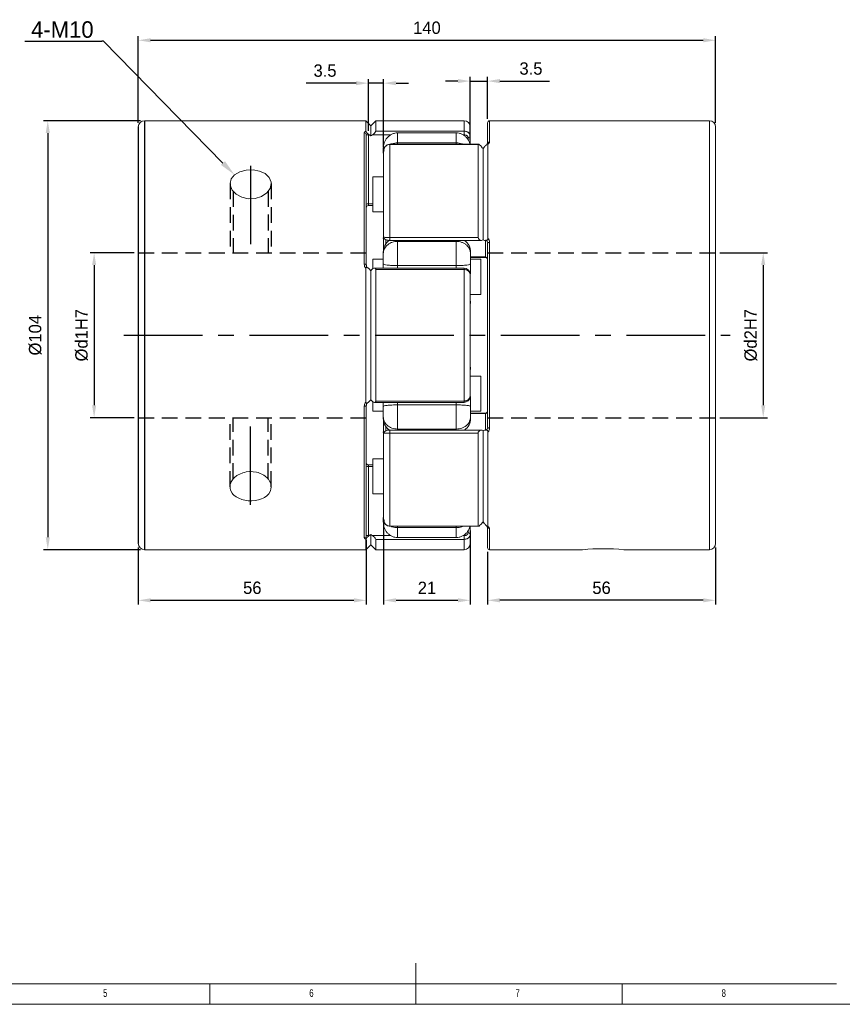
# Model space of a CAD drawing. Header units: millimetres. Extents: x 5 to 589, y 5 to 415.
# Tile 2 of 4: x 201 to 400, y 5 to 244. Entities that reach past the tile are written whole.
import ezdxf

# ---------------------------------------------------------------- set-up
doc = ezdxf.new("R2010")
doc.units = ezdxf.units.MM
doc.header["$LTSCALE"] = 3
doc.header["$PDSIZE"] = -1
doc.linetypes.add('CENTER', pattern=[10.16, 6.35, -1.27, 1.27, -1.27])
doc.linetypes.add('HIDDEN', pattern=[1.905, 1.27, -0.635])
doc.styles.add('SLDTEXTSTYLE0', font='TXT', dxfattribs={"width": 0.75})
doc.dimstyles.new('ISO-25', dxfattribs={"dimtxt": 2.5, "dimasz": 2.5, "dimexe": 1.25, "dimexo": 0.625, "dimtad": 1, "dimtxsty": 'Standard', "dimcen": 2.5, "dimadec": 0, "dimazin": 0, "dimtfac": 1, "dimtmove": 0, "dimatfit": 3, "dimfxl": 0, "dimarcsym": 0})

# ---------------------------------------------------------------- blocks, each defined once
blk = doc.blocks.new('*D4')
at = {"color": 1, "lineweight": -2}
for p, q in [((228.69, 187.24), (217.98, 187.24)), ((218.98, 184.24), (218.98, 150.24)), ((228.69, 147.24), (217.98, 147.24))]:
    blk.add_line(p, q, dxfattribs=at)
at = {"color": 1}
for points in [[(218.48, 184.24), (219.48, 184.24), (218.98, 187.24)], [(218.48, 150.24), (219.48, 150.24), (218.98, 147.24)]]:
    blk.add_solid(points, dxfattribs=at)
at = {"layer": 'Defpoints', "color": 0}
for p in [(229.69, 187.24), (218.98, 147.24), (229.69, 147.24)]:
    blk.add_point(p, dxfattribs=at)
at = {"color": 0, "insert": (215.96, 167.24), "char_height": 3, "attachment_point": 5, "rotation": 90}
blk.add_mtext('%%Cd1H7', dxfattribs=at)
blk = doc.blocks.new('*D5')
at = {"color": 1, "lineweight": -2}
for p, q in [((370.69, 187.24), (382.25, 187.24)), ((381.25, 184.24), (381.25, 150.24)), ((370.69, 147.24), (382.25, 147.24))]:
    blk.add_line(p, q, dxfattribs=at)
at = {"color": 1}
for points in [[(380.75, 184.24), (381.75, 184.24), (381.25, 187.24)], [(380.75, 150.24), (381.75, 150.24), (381.25, 147.24)]]:
    blk.add_solid(points, dxfattribs=at)
at = {"layer": 'Defpoints', "color": 0}
for p in [(369.69, 187.24), (369.69, 147.24), (381.25, 147.24)]:
    blk.add_point(p, dxfattribs=at)
at = {"color": 0, "insert": (378.23, 167.24), "char_height": 3, "attachment_point": 5, "rotation": 90}
blk.add_mtext('%%Cd2H7', dxfattribs=at)
blk = doc.blocks.new('*D6')
at = {"color": 1, "lineweight": -2}
for p, q in [((230.19, 219.24), (206.74, 219.24)), ((207.74, 216.24), (207.74, 118.24)), ((230.19, 115.24), (206.74, 115.24))]:
    blk.add_line(p, q, dxfattribs=at)
at = {"color": 1}
for points in [[(207.24, 216.24), (208.24, 216.24), (207.74, 219.24)], [(207.24, 118.24), (208.24, 118.24), (207.74, 115.24)]]:
    blk.add_solid(points, dxfattribs=at)
at = {"layer": 'Defpoints', "color": 0}
for p in [(231.19, 219.24), (207.74, 115.24), (231.19, 115.24)]:
    blk.add_point(p, dxfattribs=at)
at = {"color": 0, "insert": (204.72, 167.24), "char_height": 3, "attachment_point": 5, "rotation": 90}
blk.add_mtext('%%C104', dxfattribs=at)
blk = doc.blocks.new('*D7')
at = {"color": 1, "lineweight": -2}
for p, q in [((284.99, 117.64), (284.99, 101.96)), ((229.69, 115.74), (229.69, 101.96)), ((232.69, 102.96), (281.99, 102.96))]:
    blk.add_line(p, q, dxfattribs=at)
at = {"color": 1}
for points in [[(232.69, 103.46), (232.69, 102.46), (229.69, 102.96)], [(281.99, 103.46), (281.99, 102.46), (284.99, 102.96)]]:
    blk.add_solid(points, dxfattribs=at)
at = {"layer": 'Defpoints', "color": 0}
for p in [(284.99, 118.64), (229.69, 116.74), (284.99, 102.96)]:
    blk.add_point(p, dxfattribs=at)
at = {"color": 0, "insert": (257.34, 105.98), "char_height": 3, "attachment_point": 5}
blk.add_mtext('56', dxfattribs=at)
blk = doc.blocks.new('*D8')
at = {"color": 1, "lineweight": -2}
for p, q in [((314.39, 114.74), (314.39, 101.96)), ((369.69, 115.74), (369.69, 101.96)), ((366.69, 102.96), (317.39, 102.96))]:
    blk.add_line(p, q, dxfattribs=at)
at = {"color": 1}
for points in [[(317.39, 103.46), (317.39, 102.46), (314.39, 102.96)], [(366.69, 103.46), (366.69, 102.46), (369.69, 102.96)]]:
    blk.add_solid(points, dxfattribs=at)
at = {"layer": 'Defpoints', "color": 0}
for p in [(314.39, 115.74), (369.69, 116.74), (314.39, 102.96)]:
    blk.add_point(p, dxfattribs=at)
at = {"color": 0, "insert": (342.04, 105.98), "char_height": 3, "attachment_point": 5}
blk.add_mtext('56', dxfattribs=at)
blk = doc.blocks.new('*D9')
at = {"color": 1, "lineweight": -2}
for p, q in [((229.69, 218.74), (229.69, 239.76)), ((232.69, 238.76), (366.69, 238.76)), ((369.69, 218.74), (369.69, 239.76))]:
    blk.add_line(p, q, dxfattribs=at)
at = {"color": 1}
for points in [[(232.69, 239.26), (232.69, 238.26), (229.69, 238.76)], [(366.69, 239.26), (366.69, 238.26), (369.69, 238.76)]]:
    blk.add_solid(points, dxfattribs=at)
at = {"layer": 'Defpoints', "color": 0}
for p in [(369.69, 238.76), (229.69, 217.74), (369.69, 217.74)]:
    blk.add_point(p, dxfattribs=at)
at = {"color": 0, "insert": (299.69, 241.78), "char_height": 3, "attachment_point": 5}
blk.add_mtext('140', dxfattribs=at)
blk = doc.blocks.new('*D10')
at = {"color": 1, "lineweight": -2}
for p, q in [((285.49, 216.82), (285.49, 229.36)), ((289.19, 212.79), (289.19, 229.36)), ((282.49, 228.36), (270.44, 228.36)), ((289.19, 228.36), (285.49, 228.36)), ((292.19, 228.36), (295.19, 228.36))]:
    blk.add_line(p, q, dxfattribs=at)
at = {"color": 1}
for points in [[(282.49, 228.86), (282.49, 227.86), (285.49, 228.36)], [(292.19, 228.86), (292.19, 227.86), (289.19, 228.36)]]:
    blk.add_solid(points, dxfattribs=at)
at = {"layer": 'Defpoints', "color": 0}
for p in [(285.49, 228.36), (285.49, 215.82), (289.19, 211.79)]:
    blk.add_point(p, dxfattribs=at)
at = {"color": 0, "insert": (274.97, 231.39), "char_height": 3, "attachment_point": 5}
blk.add_mtext('3.5', dxfattribs=at)
blk = doc.blocks.new('*D11')
at = {"color": 1, "lineweight": -2}
for p, q in [((310.19, 214.57), (310.19, 229.86)), ((314.39, 219.74), (314.39, 229.86)), ((307.19, 228.86), (304.19, 228.86)), ((310.19, 228.86), (314.39, 228.86)), ((317.39, 228.86), (329.44, 228.86))]:
    blk.add_line(p, q, dxfattribs=at)
at = {"color": 1}
for points in [[(307.19, 229.36), (307.19, 228.36), (310.19, 228.86)], [(317.39, 229.36), (317.39, 228.36), (314.39, 228.86)]]:
    blk.add_solid(points, dxfattribs=at)
at = {"layer": 'Defpoints', "color": 0}
for p in [(310.19, 228.86), (314.39, 218.74), (310.19, 213.57)]:
    blk.add_point(p, dxfattribs=at)
at = {"color": 0, "insert": (324.92, 231.89), "char_height": 3, "attachment_point": 5}
blk.add_mtext('3.5', dxfattribs=at)
blk = doc.blocks.new('*D12')
at = {"color": 1, "lineweight": -2}
for p, q in [((289.19, 121.68), (289.19, 101.96)), ((310.19, 119.9), (310.19, 101.96)), ((292.19, 102.96), (307.19, 102.96))]:
    blk.add_line(p, q, dxfattribs=at)
at = {"color": 1}
for points in [[(292.19, 103.46), (292.19, 102.46), (289.19, 102.96)], [(307.19, 103.46), (307.19, 102.46), (310.19, 102.96)]]:
    blk.add_solid(points, dxfattribs=at)
at = {"layer": 'Defpoints', "color": 0}
for p in [(289.19, 122.68), (310.19, 120.9), (310.19, 102.96)]:
    blk.add_point(p, dxfattribs=at)
at = {"color": 0, "insert": (299.69, 105.98), "char_height": 3, "attachment_point": 5}
blk.add_mtext('21', dxfattribs=at)

msp = doc.modelspace()

# ---------------------------------------------------------------- linework, layer by layer
at = {"color": 1, "linetype": 'ByBlock', "lineweight": -2}
msp.add_line((221.2128, 238.5612), (220.8528, 238.5612), dxfattribs=at)
for p, q in [((229.6915, 217.7355), (229.6915, 116.7355)), ((231.1915, 219.2355), (231.1915, 115.2355))]:
    msp.add_line(p, q)
at = {"color": 7, "linetype": 'Continuous', "lineweight": 15}
for p, q in [((284.8915, 219.2355), (231.1915, 219.2355)), ((286.0915, 218.0355), (284.8915, 219.2355)), ((284.8915, 216.6441), (284.8915, 219.2355)), ((287.2915, 219.2355), (286.0915, 218.0355)), ((286.0915, 215.5644), (286.0915, 218.0355)), ((308.6915, 219.2355), (287.2915, 219.2355)), ((287.2915, 216.7264), (287.2915, 219.2355)), ((308.6915, 216.7264), (308.6915, 219.2355)), ((368.1915, 219.2355), (314.8915, 219.2355)), ((314.8915, 219.2355), (314.8915, 214.1087)), ((368.1915, 115.2355), (368.1915, 219.2355)), ((284.4915, 184.4597), (284.4915, 216.3)), ((285.4915, 215.8243), (285.4915, 216.003)), ((285.4915, 215.8243), (285.4915, 199.093)), ((285.4915, 215.8243), (285.7156, 215.8243)), ((285.7156, 215.8243), (286.0915, 215.5644)), ((286.4674, 215.8243), (290.9238, 215.8243)), ((287.2915, 216.7264), (308.6915, 216.7264)), ((292.5915, 216.3091), (292.5915, 213.8814)), ((292.5915, 216.3091), (306.7915, 216.3091)), ((306.7915, 216.3091), (306.7915, 213.8814)), ((308.4591, 215.8243), (308.6915, 215.8243)), ((308.6915, 215.8243), (308.6915, 216.7264)), ((309.6915, 215.1318), (309.6915, 214.5398)), ((312.1479, 213.5697), (290.6915, 213.5697)), ((290.6915, 213.5697), (290.6915, 213.5147)), ((290.6915, 213.5147), (290.6915, 190.9471)), ((312.0915, 213.5147), (290.6915, 213.5147)), ((292.5915, 213.8814), (306.7915, 213.8814)), ((292.5915, 213.8814), (292.5915, 213.5697)), ((306.7915, 213.8814), (306.7915, 213.5697)), ((312.0915, 213.5147), (312.0915, 190.9471)), ((313.6674, 212.953), (313.2915, 212.4763)), ((314.4915, 213.6355), (314.4915, 190.7098)), ((289.0915, 205.6691), (286.5915, 205.6691)), ((286.5915, 205.6691), (286.5915, 197.1691)), ((286.5915, 199.093), (285.4915, 199.093)), ((285.4915, 199.093), (285.4915, 198.6656)), ((285.4915, 198.6656), (286.5915, 198.6656)), ((286.5915, 197.1691), (289.0915, 197.1691)), ((289.6915, 189.3451), (289.6915, 190.5173)), ((290.6915, 190.9471), (312.0915, 190.9471)), ((290.6915, 190.9471), (290.6915, 190.2224)), ((290.6915, 190.2224), (290.6915, 190.2191)), ((290.6915, 190.2191), (312.8169, 190.2191)), ((292.5915, 190.2191), (292.5915, 189.9902)), ((292.5915, 189.9902), (292.5915, 184.1292)), ((292.5915, 189.9902), (306.7915, 189.9902)), ((306.7915, 190.2191), (306.7915, 189.9902)), ((306.7915, 189.9902), (306.7915, 184.1292)), ((313.2915, 190.3421), (313.6674, 190.2329)), ((313.7657, 190.2191), (313.8915, 190.2191)), ((313.8915, 190.2369), (313.8915, 190.2231)), ((313.8915, 190.2231), (313.8915, 190.2191)), ((313.8915, 186.2083), (313.8915, 190.2191)), ((314.8915, 189.7501), (314.8915, 144.721)), ((289.0915, 185.6448), (286.5915, 185.6448)), ((286.5915, 185.6448), (286.5915, 183.4475)), ((306.7915, 184.1292), (292.5915, 184.1292)), ((292.5915, 184.1292), (292.5915, 183.5398)), ((306.7915, 184.1292), (306.7915, 183.5398)), ((313.8915, 186.2083), (310.2915, 186.2083)), ((310.2915, 186.1094), (313.8915, 186.1094)), ((312.7915, 185.6448), (310.2915, 185.6448)), ((312.7915, 183.0212), (312.7915, 185.6448)), ((313.8915, 186.1094), (313.8915, 186.2083)), ((284.8915, 151.0246), (284.8915, 183.4464)), ((286.0915, 182.8868), (285.7156, 183.3011)), ((286.0915, 151.5843), (286.0915, 182.8868)), ((308.6915, 183.5398), (286.9426, 183.5398)), ((287.2915, 151.2778), (287.2915, 183.1932)), ((308.6915, 183.1932), (287.2915, 183.1932)), ((308.6915, 183.1932), (308.6915, 183.5398)), ((308.6915, 151.2778), (308.6915, 183.1932)), ((312.7915, 177.1448), (312.7915, 183.0212)), ((310.2915, 177.1448), (312.7915, 177.1448)), ((312.7915, 157.3262), (310.2915, 157.3262)), ((312.7915, 154.7026), (312.7915, 157.3262)), ((312.7915, 148.8262), (312.7915, 154.7026)), ((285.7156, 151.17), (286.0915, 151.5843)), ((286.5915, 151.0623), (286.5915, 148.8262)), ((286.9467, 150.9313), (308.6915, 150.9313)), ((287.2915, 151.2778), (308.6915, 151.2778)), ((292.5915, 150.9313), (292.5915, 150.3419)), ((306.7915, 150.9313), (306.7915, 150.3419)), ((308.6915, 151.2778), (308.6915, 150.9313)), ((284.4915, 118.171), (284.4915, 150.0114)), ((286.5915, 148.8262), (289.0915, 148.8262)), ((292.5915, 150.3419), (292.5915, 144.4809)), ((292.5915, 150.3419), (306.7915, 150.3419)), ((306.7915, 150.3419), (306.7915, 144.4809)), ((310.2915, 148.8262), (312.7915, 148.8262)), ((313.8915, 148.3617), (310.2915, 148.3617)), ((310.2915, 148.2628), (313.8915, 148.2628)), ((313.8915, 148.2628), (313.8915, 148.3617)), ((313.8915, 144.2519), (313.8915, 148.2628)), ((289.6915, 144.0015), (289.6915, 145.1259)), ((312.8134, 144.2519), (290.6915, 144.2519)), ((290.6915, 144.2487), (290.6915, 144.2519)), ((290.6915, 143.5239), (290.6915, 144.2487)), ((290.6915, 143.5239), (290.6915, 120.9564)), ((312.0915, 143.5239), (290.6915, 143.5239)), ((292.5915, 144.4809), (306.7915, 144.4809)), ((292.5915, 144.4809), (292.5915, 144.2519)), ((306.7915, 144.4809), (306.7915, 144.2519)), ((312.0915, 143.5239), (312.0915, 120.9564)), ((313.6674, 144.2381), (313.2915, 144.129)), ((313.8915, 144.2519), (313.7664, 144.2519)), ((313.8915, 144.2519), (313.8915, 144.2342)), ((314.4915, 143.7612), (314.4915, 120.8355)), ((289.0915, 137.302), (286.5915, 137.302)), ((286.5915, 137.302), (286.5915, 128.802)), ((286.5915, 135.8054), (285.4915, 135.8054)), ((285.4915, 135.8054), (285.4915, 135.378)), ((285.4915, 135.378), (285.4915, 118.6467)), ((285.4915, 135.378), (286.5915, 135.378)), ((289.1915, 135.8054), (289.0915, 135.8054)), ((286.5915, 128.802), (289.0915, 128.802)), ((313.2915, 121.9948), (313.6674, 121.518)), ((290.6915, 120.9564), (312.0915, 120.9564)), ((290.6915, 120.9564), (290.6915, 120.9013)), ((290.6915, 120.9013), (312.1494, 120.9013)), ((292.5915, 120.9013), (292.5915, 120.5897)), ((292.5915, 120.5897), (306.7915, 120.5897)), ((292.5915, 120.5897), (292.5915, 118.162)), ((306.7915, 120.9013), (306.7915, 120.5897)), ((306.7915, 120.5897), (306.7915, 118.162)), ((309.6915, 119.9585), (309.6915, 119.3393)), ((314.8915, 120.3623), (314.8915, 115.2355)), ((284.8915, 115.2355), (284.8915, 117.827)), ((285.7156, 118.6467), (285.4915, 118.6467)), ((285.4915, 118.468), (285.4915, 118.6467)), ((286.0915, 118.9067), (285.7156, 118.6467)), ((290.921, 118.6467), (286.4674, 118.6467)), ((308.6915, 117.7446), (287.2915, 117.7446)), ((287.2915, 115.2355), (287.2915, 117.7446)), ((292.5915, 118.162), (306.7915, 118.162)), ((308.6915, 118.6467), (308.462, 118.6467)), ((308.6915, 117.7446), (308.6915, 118.6467)), ((308.6915, 115.2355), (308.6915, 117.7446)), ((231.1915, 115.2355), (284.8915, 115.2355)), ((284.8915, 115.2355), (286.0915, 116.4355)), ((286.0915, 116.4355), (287.2915, 115.2355)), ((287.2915, 115.2355), (308.6915, 115.2355)), ((314.8915, 115.2355), (337.4415, 115.2355)), ((347.4415, 115.2355), (368.1915, 115.2355))]:
    msp.add_line(p, q, dxfattribs=at)
at = {"color": 1, "linetype": 'CENTER'}
for p, q in [((256.9415, 208.3344), (256.9415, 186.2308)), ((226.1915, 167.2355), (373.1915, 167.2355)), ((256.9415, 126.0968), (256.9415, 148.2421))]:
    msp.add_line(p, q, dxfattribs=at)
at = {"color": 5, "linetype": 'HIDDEN'}
for p, q in [((251.9415, 204.0051), (251.9415, 187.2355)), ((261.9415, 204.0051), (261.9415, 187.2355)), ((252.6915, 202.172), (252.6915, 187.2355)), ((261.1915, 202.1903), (261.1915, 187.2355)), ((229.6915, 187.2355), (284.9915, 187.2355)), ((314.3915, 187.2355), (369.6915, 187.2355)), ((229.6915, 147.2355), (284.9915, 147.2355)), ((251.9415, 130.466), (251.9415, 147.2355)), ((252.6915, 132.3697), (252.6915, 147.2355)), ((261.1915, 132.3711), (261.1915, 147.2355)), ((261.9415, 130.466), (261.9415, 147.2355)), ((314.3915, 147.2355), (369.6915, 147.2355))]:
    msp.add_line(p, q, dxfattribs=at)
at = {"color": 7, "linetype": 'Continuous', "lineweight": 0}
for p, q in [((297, 5), (297, 15)), ((10, 10), (399.0549, 10)), ((247, 5), (247, 10)), ((347, 5), (347, 10)), ((5, 5), (589, 5))]:
    msp.add_line(p, q, dxfattribs=at)
at = {"color": 1, "linetype": 'ByBlock', "lineweight": -2}
for points in [[(202.1861, 238.5612), (220.8528, 238.5612)], [(250.2287, 208.9966), (221.2128, 238.5612)]]:
    msp.add_lwpolyline(points, dxfattribs=at)
at = {"color": 7, "linetype": 'Continuous', "lineweight": 15, "flags": 128}
for points in [[(312.0915, 213.5147), (312.1088, 213.5589), (312.1557, 213.5693), (312.254, 213.5377), (312.3337, 213.4934), (312.4217, 213.4337), (312.5342, 213.3451), (312.6516, 213.2402), (312.8175, 213.0697), (312.9156, 212.953)], [(313.8915, 213.2018), (313.7654, 213.0697), (313.6674, 212.953)], [(314.4915, 213.6355), (314.4661, 213.707), (314.436, 213.7159), (314.3888, 213.7019), (314.3367, 213.6672), (314.2703, 213.6073), (314.1482, 213.4766), (314.0222, 213.337), (313.9576, 213.2685), (313.8915, 213.2018)], [(314.427, 213.8249), (314.4156, 213.7362), (314.3299, 213.6598), (314.3195, 213.656)], [(313.2915, 212.4763), (313.2915, 210.9412), (313.2915, 209.2346), (313.2915, 207.3633), (313.2915, 205.3347), (313.2915, 203.1565), (313.2915, 200.8375), (313.2915, 198.3868), (313.2915, 195.8138), (313.2915, 193.1287), (313.2915, 190.3421)], [(251.9415, 204.0051), (252.2218, 205.1538), (253.0306, 206.1418), (254.2809, 206.8765), (255.8347, 207.2909), (257.5093, 207.3496), (259.1145, 207.0511), (260.4782, 206.4192), (261.449, 205.5033), (261.9114, 204.3904), (261.9415, 204.0051), (261.6611, 202.8193), (260.8524, 201.7362), (259.6021, 200.8896), (258.0482, 200.3952), (256.3736, 200.3242), (254.7684, 200.6828), (253.4047, 201.4209), (252.4339, 202.4432), (251.9716, 203.6157), (251.9415, 204.0051)], [(289.2146, 190.9871), (289.2284, 190.8703), (289.276, 190.751), (289.4947, 190.5196), (289.9435, 190.3224), (290.2829, 190.2533), (290.6915, 190.2224)], [(314.4915, 190.7098), (314.4661, 190.5114), (314.436, 190.4261), (314.3888, 190.3486), (314.3367, 190.3012), (314.2704, 190.2726), (314.1484, 190.2612), (314.0223, 190.2587), (313.9576, 190.2513), (313.8915, 190.2369)], [(314.3915, 189.5336), (314.4011, 189.5758), (314.4295, 189.6164), (314.4757, 189.6538), (314.5379, 189.6867), (314.6137, 189.7136), (314.7001, 189.7336), (314.7939, 189.7459), (314.8915, 189.7501)], [(284.4915, 184.4597), (284.589, 184.4565), (284.6828, 184.4471), (284.7693, 184.4318), (284.845, 184.4112), (284.9072, 184.3861), (284.9534, 184.3574), (284.9819, 184.3264), (284.9915, 184.2941)], [(284.8915, 183.4464), (284.9168, 183.6373), (284.947, 183.7039), (284.9941, 183.7488), (285.0463, 183.7578), (285.1125, 183.7357), (285.2346, 183.6514), (285.3607, 183.5544), (285.4253, 183.5111), (285.4915, 183.4742)], [(286.4674, 183.3011), (286.634, 183.4417), (286.8269, 183.5247), (287.0537, 183.5259), (287.1799, 183.4594), (287.2529, 183.3653), (287.2863, 183.2602), (287.2915, 183.1932)], [(284.8915, 151.0246), (284.9168, 150.8336), (284.947, 150.7671), (284.9941, 150.7222), (285.0463, 150.7133), (285.1126, 150.7354), (285.2347, 150.8197), (285.3607, 150.9167), (285.4253, 150.9599), (285.4915, 150.9969)], [(287.2915, 151.2778), (287.2741, 151.1584), (287.2273, 151.0634), (287.129, 150.9759), (286.9613, 150.9315), (286.7313, 150.9783), (286.507, 151.1288), (286.4674, 151.17)], [(284.4915, 150.0114), (284.589, 150.0145), (284.6828, 150.024), (284.7693, 150.0393), (284.845, 150.0599), (284.9072, 150.085), (284.9534, 150.1136), (284.9819, 150.1447), (284.9915, 150.177)], [(290.6915, 144.2486), (290.3557, 144.2299), (290.058, 144.1823), (289.5988, 144.0153), (289.3163, 143.7663), (289.2149, 143.484)], [(312.0915, 143.5239), (312.1088, 143.6487), (312.1557, 143.7725), (312.254, 143.928), (312.4217, 144.0947), (312.6516, 144.222), (312.8759, 144.2473), (312.9156, 144.2381)], [(313.2915, 144.129), (313.2915, 141.3423), (313.2915, 138.6573), (313.2915, 136.0843), (313.2915, 133.6335), (313.2915, 131.3145), (313.2915, 129.1364), (313.2915, 127.1077), (313.2915, 125.2364), (313.2915, 123.5299), (313.2915, 121.9948)], [(314.4915, 143.7612), (314.4661, 143.9598), (314.436, 144.045), (314.3888, 144.1225), (314.3367, 144.1698), (314.2703, 144.1985), (314.1482, 144.2099), (314.0222, 144.2123), (313.9576, 144.2197), (313.8915, 144.2342)], [(314.427, 144.8573), (314.2666, 144.4704), (314.1012, 144.312), (314.0836, 144.3039)], [(314.8915, 144.721), (314.7939, 144.7251), (314.7001, 144.7375), (314.6137, 144.7575), (314.5379, 144.7844), (314.4757, 144.8172), (314.4295, 144.8546), (314.4011, 144.8952), (314.3915, 144.9375)], [(251.9415, 130.466), (252.0101, 131.0542), (252.0979, 131.354), (252.2218, 131.6517), (252.5588, 132.2072), (252.7787, 132.4767), (253.0306, 132.7348), (253.5995, 133.1899), (253.9279, 133.3956), (254.2809, 133.5814), (255.0192, 133.8749), (255.4198, 133.9884), (255.8347, 134.0758), (256.656, 134.1655), (257.0816, 134.1703), (257.5093, 134.1468), (258.3201, 134.0218), (258.7224, 133.9183), (259.1145, 133.7883), (259.8275, 133.4666), (260.1634, 133.2691), (260.4782, 133.0502), (261.0145, 132.5739), (261.2467, 132.3079), (261.449, 132.0279), (261.7452, 131.46), (261.846, 131.1602), (261.9114, 130.8553), (261.9415, 130.466), (261.8729, 129.887), (261.785, 129.5989), (261.6611, 129.3173), (261.3241, 128.8036), (261.1042, 128.5596), (260.8524, 128.3292), (260.2834, 127.9304), (259.955, 127.7531), (259.6021, 127.5946), (258.8637, 127.3473), (258.4631, 127.2527), (258.0482, 127.1801), (257.2269, 127.106), (256.8013, 127.1021), (256.3736, 127.1215), (255.5628, 127.2249), (255.1606, 127.311), (254.7684, 127.4199), (254.0554, 127.6924), (253.7196, 127.8619), (253.4047, 128.0518), (252.8684, 128.4725), (252.6362, 128.712), (252.4339, 128.9678), (252.1378, 129.4981), (252.037, 129.7846), (251.9716, 130.0807), (251.9415, 130.466)], [(312.9156, 121.518), (312.7489, 121.3274), (312.556, 121.1444), (312.3292, 120.9749), (312.203, 120.9124), (312.13, 120.9028), (312.0966, 120.9282), (312.0915, 120.9564)], [(314.4915, 120.8355), (314.4661, 120.764), (314.436, 120.7551), (314.3888, 120.7691), (314.3367, 120.8039), (314.2704, 120.8636), (314.1484, 120.9943), (314.0223, 121.1339), (313.9576, 121.2025), (313.8915, 121.2692)], [(314.3195, 120.815), (314.3299, 120.8113), (314.4155, 120.735), (314.427, 120.6461)], [(286.0915, 116.4355), (286.0915, 116.5351), (286.0915, 116.8336), (286.0915, 117.3298), (286.0915, 118.0217), (286.0915, 118.9067)]]:
    msp.add_lwpolyline(points, dxfattribs=at)
at = {"color": 7, "linetype": 'Continuous', "lineweight": 15}
for centre, radius, start, end in [((231.1915, 217.7355), 1.5, 90, 180), ((308.6915, 217.7355), 1.5, 0, 90), ((314.8915, 218.7355), 0.5, 90, 180), ((368.1915, 217.7355), 1.5, 0, 90), ((284.5052, 215.8137), 0.4865, 1.712053, 91.615379), ((286.5119, 217.5593), 1.8611, 209.458549, 236.748529), ((287.0048, 217.6711), 2.2523, 227.784635, 235.081164), ((312.9179, 177.17), 46.8379, 124.383261, 124.942298), ((285.1391, 217.8651), 2.435, 303.057197, 332.119774), ((309.7317, 215.5923), 0.4623, 265.002162, 353.925676), ((290.7993, 211.9847), 1.5887, 93.893416, 175.812039), ((446.0925, 317.5661), 169.3516, 218.150319, 218.355721), ((314.8744, 213.6146), 0.4944, 88.024629, 154.767081), ((285.3691, 198.1772), 0.924, 82.389601, 114.123413), ((285.4915, 198.1656), 0.5, 90, 180), ((292.5915, 187.3855), 3.5, 124.217656, 180), ((306.7915, 187.3855), 3.5, 0, 54.442943), ((312.8509, 190.9909), 0.7607, 183.298424, 274.875438), ((317.0832, 176.5864), 14.2687, 105.41094, 106.982742), ((313.7723, 190.6343), 0.4149, 255.343395, 286.685253), ((313.8062, 189.6075), 0.6209, 0.57732, 82.102868), ((285.8225, 184.2957), 0.8687, 176.05818, 230.939384), ((313.936, 185.7516), 0.4588, 6.952288, 95.572439), ((313.8915, 185.6094), 0.5, 0, 90), ((285.1429, 182.7912), 0.7668, 41.680342, 62.961053), ((253.0885, 213.2058), 44.8156, 317.427087, 318.142302), ((308.6362, 181.9999), 1.5409, 6.133259, 87.945786), ((306.7915, 175.5112), 3.5, 350.189547, 0), ((306.7915, 158.9598), 3.5, 0, 8.281631), ((285.8221, 150.1748), 0.8682, 126.642423, 183.907469), ((285.1388, 151.6851), 0.7734, 297.130182, 318.228422), ((253.0885, 121.2653), 44.8156, 41.857698, 42.572913), ((308.6388, 152.4682), 1.5378, 271.963959, 353.943327), ((313.8915, 148.8617), 0.5, 270, 0), ((313.936, 148.7194), 0.4588, 264.427561, 353.047712), ((292.5915, 147.0855), 3.5, 180, 235.834849), ((306.7915, 147.0855), 3.5, 305.557057, 0), ((317.0832, 157.8844), 14.2684, 253.01725, 254.58908), ((313.7727, 143.8582), 0.3943, 72.4722, 105.499152), ((313.8903, 144.6137), 0.3651, 270.180807, 301.964816), ((285.4915, 136.3054), 0.5, 180, 270), ((285.3691, 136.2938), 0.924, 245.876587, 277.610399), ((290.7784, 122.4656), 1.5666, 183.454154, 266.819029), ((446.1085, 16.8924), 169.372, 141.644296, 141.849674), ((315.7579, 123.1761), 2.6683, 218.420723, 225.614935), ((314.8744, 120.8564), 0.4944, 205.230266, 271.975473), ((284.5052, 118.6573), 0.4865, 268.384621, 358.287947), ((286.5115, 116.9121), 1.8605, 123.247088, 150.545815), ((287.1089, 116.6694), 2.4189, 125.170373, 131.963828), ((312.916, 157.2982), 46.8345, 235.057673, 235.616751), ((285.4318, 116.8733), 2.0537, 25.104362, 59.718667), ((309.7317, 118.8787), 0.4623, 6.074324, 94.997838), ((231.1915, 116.7355), 1.5, 180, 270), ((308.6915, 116.7355), 1.5, 270, 360), ((314.8915, 115.7355), 0.5, 180, 270), ((342.4415, 63.3862), 52.0899, 84.491816, 95.508184), ((368.1915, 116.7355), 1.5, 270, 0)]:
    msp.add_arc(centre, radius, start, end, dxfattribs=at)
for points, knots in [([(310.1915, 215.5434), (310.1915, 215.9778), (310.1915, 216.8491), (310.1915, 217.5874), (310.1915, 217.6861), (310.1915, 217.7355)], [0, 0, 0, 0, 0.33145985, 0.66492119, 1, 1, 1, 1]), ([(314.3915, 218.7355), (314.3915, 218.672), (314.3915, 218.5453), (314.3915, 217.5138), (314.3915, 215.9546), (314.3915, 214.4187), (314.3915, 213.658)], [0, 0, 0, 0, 0.25398454, 0.50633869, 0.75549399, 1, 1, 1, 1]), ([(369.6915, 167.2355), (369.6915, 168.4681), (369.6915, 170.9315), (369.6915, 174.6456), (369.6915, 178.3902), (369.6915, 182.1443), (369.6915, 185.6805), (369.6915, 188.9589), (369.6915, 191.981), (369.6915, 195.4048), (369.6915, 199.1338), (369.6915, 202.5779), (369.6915, 205.3449), (369.6915, 207.5366), (369.6915, 209.5229), (369.6915, 211.3017), (369.6915, 212.8673), (369.6915, 214.4234), (369.6915, 215.848), (369.6915, 216.9432), (369.6915, 217.6141), (369.6915, 217.6951), (369.6915, 217.7355)], [0, 0, 0, 0, 0.04661587, 0.09316698, 0.14123031, 0.19057036, 0.23998928, 0.28290292, 0.32572183, 0.36864137, 0.43431721, 0.49999984, 0.54382849, 0.58755607, 0.63139074, 0.67430439, 0.71712329, 0.76004283, 0.82177716, 0.8835181, 0.9417557, 1, 1, 1, 1]), ([(284.4915, 216.3), (284.5095, 216.3641), (284.5369, 216.4612), (284.7023, 216.5753), (284.8298, 216.6216), (284.8915, 216.6441)], [0, 0, 0, 0, 0.499376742, 0.757672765, 1, 1, 1, 1]), ([(284.9915, 215.8283), (285.0064, 215.8287), (285.0288, 215.8293), (285.1936, 215.8262), (285.329, 215.825), (285.423, 215.8244), (285.4691, 215.8243), (285.4915, 215.8243)], [0, 0, 0, 0, 0.49903215, 0.7487824, 0.88502708, 0.94416518, 1, 1, 1, 1]), ([(284.9915, 184.2941), (284.9915, 185.4675), (284.9915, 187.8259), (284.9915, 191.2443), (284.9915, 195.1336), (284.9915, 199.3621), (284.9915, 203.7296), (284.9915, 207.6296), (284.9915, 210.9772), (284.9915, 213.7792), (284.9915, 215.1495), (284.9915, 215.8283)], [0, 0, 0, 0, 0.08151756, 0.16382795, 0.24688336, 0.37305161, 0.50003499, 0.62701837, 0.75318662, 0.87775555, 1, 1, 1, 1]), ([(289.0915, 212.4465), (289.1371, 212.9281), (289.2282, 213.89), (289.8636, 214.9676), (290.5707, 215.6407), (291.2, 216.0208), (291.8824, 216.2636), (292.3563, 216.294), (292.5915, 216.3091)], [0, 0, 0, 0, 0.24992364, 0.49929059, 0.62872235, 0.7548268, 0.87829634, 1, 1, 1, 1]), ([(306.7915, 216.3091), (307.0267, 216.294), (307.5006, 216.2636), (308.1824, 216.0206), (308.8142, 215.6412), (309.5091, 214.9649), (310.0057, 214.2424), (310.087, 213.6686), (310.101, 213.5697)], [0, 0, 0, 0, 0.1517404, 0.30568498, 0.46291722, 0.62430035, 0.93521905, 1, 1, 1, 1]), ([(308.6915, 216.7264), (308.7953, 216.7216), (309.0062, 216.7117), (309.3002, 216.6345), (309.5673, 216.5171), (309.8636, 216.3137), (310.132, 215.988), (310.1716, 215.6918), (310.1915, 215.5434)], [0, 0, 0, 0, 0.12347731, 0.25082564, 0.37095217, 0.50125139, 0.75001746, 1, 1, 1, 1]), ([(308.6915, 215.8243), (308.765, 215.8212), (308.9143, 215.8148), (309.1183, 215.7647), (309.2972, 215.6921), (309.4885, 215.5699), (309.6564, 215.3833), (309.6797, 215.2157), (309.6915, 215.1318)], [0, 0, 0, 0, 0.12334861, 0.25043169, 0.37239526, 0.50078965, 0.74982612, 1, 1, 1, 1]), ([(310.1915, 213.5697), (310.1915, 213.5862), (310.1915, 214.3448), (310.1915, 214.9507), (310.1915, 215.5434)], [0, 0, 0, 0, 0.02178323, 1, 1, 1, 1]), ([(290.6915, 213.5147), (290.5876, 213.5074), (290.3767, 213.4926), (290.0829, 213.378), (289.8151, 213.2043), (289.5223, 212.9049), (289.3015, 212.5537), (289.2657, 212.2674), (289.2559, 212.1891)], [0, 0, 0, 0, 0.14635256, 0.29729329, 0.4396743, 0.5941126, 0.88896476, 1, 1, 1, 1]), ([(290.9212, 213.5697), (291.0087, 213.6063), (291.3, 213.7282), (291.8698, 213.8483), (292.3521, 213.8704), (292.5915, 213.8814)], [0, 0, 0, 0, 0.17784964, 0.5918467, 1, 1, 1, 1]), ([(306.7915, 213.8814), (307.0309, 213.8704), (307.5132, 213.8483), (308.0829, 213.7282), (308.3742, 213.6063), (308.4618, 213.5697)], [0, 0, 0, 0, 0.40814126, 0.82215312, 1, 1, 1, 1]), ([(314.8915, 214.1087), (314.8734, 214.0237), (314.846, 213.8947), (314.6806, 213.7345), (314.5532, 213.6678), (314.4915, 213.6355)], [0, 0, 0, 0, 0.49937674, 0.75767277, 1, 1, 1, 1]), ([(289.1915, 211.801), (289.1915, 210.9838), (289.1915, 209.3444), (289.1915, 206.3552), (289.1915, 203.0049), (289.1915, 199.2918), (289.1915, 195.2986), (289.1915, 192.4218), (289.1915, 190.9877)], [0, 0, 0, 0, 0.16572993, 0.33246061, 0.50000002, 0.66755544, 0.83427806, 1, 1, 1, 1]), ([(289.0915, 186.9873), (289.1371, 187.3646), (289.2282, 188.1184), (289.8636, 188.9541), (290.5707, 189.475), (291.2, 189.7684), (291.8824, 189.9553), (292.3563, 189.9786), (292.5915, 189.9902)], [0, 0, 0, 0, 0.249923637, 0.499290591, 0.628722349, 0.7548268, 0.878296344, 1, 1, 1, 1]), ([(289.1915, 187.9735), (289.1915, 188.2485), (289.1915, 189.0745), (289.1915, 190.0434), (289.1915, 190.7755), (289.1915, 190.95), (289.1915, 190.9877)], [0, 0, 0, 0, 0.17917139, 0.53814225, 0.90023254, 1, 1, 1, 1]), ([(289.2404, 190.9856), (289.2528, 190.9852), (289.2892, 190.9839), (289.52, 190.9724), (289.8139, 190.9616), (290.0818, 190.9537), (290.3762, 190.9483), (290.5875, 190.9475), (290.6915, 190.9471)], [0, 0, 0, 0, 0.14722913, 0.42993591, 0.57814683, 0.71478995, 0.85959266, 1, 1, 1, 1]), ([(306.7915, 189.9902), (307.0267, 189.9786), (307.5005, 189.9553), (308.1829, 189.7684), (308.8123, 189.475), (309.5194, 188.9541), (310.1547, 188.1184), (310.2459, 187.3646), (310.2915, 186.9873)], [0, 0, 0, 0, 0.12170141, 0.24517066, 0.37127674, 0.50071198, 0.75008028, 1, 1, 1, 1]), ([(314.3915, 189.5336), (314.3915, 187.78), (314.3915, 184.2617), (314.3915, 178.6907), (314.3915, 172.9955), (314.3915, 169.1515), (314.3915, 167.2355)], [0, 0, 0, 0, 0.24921511, 0.5, 0.75078489, 1, 1, 1, 1]), ([(314.4915, 190.7098), (314.5531, 190.6459), (314.6804, 190.5137), (314.846, 190.1923), (314.8734, 189.9258), (314.8915, 189.7501)], [0, 0, 0, 0, 0.24206567, 0.50010987, 1, 1, 1, 1]), ([(289.0915, 187.334), (289.0915, 187.3481), (289.0915, 187.3971), (289.0915, 187.1578), (289.0915, 186.9873)], [0, 0, 0, 0, 0.2877202, 1, 1, 1, 1]), ([(310.2915, 186.9873), (310.2915, 187.1578), (310.2915, 187.3971), (310.2915, 187.3481), (310.2915, 187.334)], [0, 0, 0, 0, 0.7122798, 1, 1, 1, 1]), ([(284.8915, 183.4464), (284.8298, 183.5145), (284.7025, 183.655), (284.537, 183.9955), (284.5095, 184.2752), (284.4915, 184.4597)], [0, 0, 0, 0, 0.24206567, 0.50010987, 1, 1, 1, 1]), ([(292.5915, 184.1292), (292.3563, 184.1304), (291.8824, 184.133), (291.2, 184.1544), (290.5707, 184.1893), (289.8636, 184.2528), (289.2282, 184.3571), (289.1371, 184.4612), (289.0915, 184.5133)], [0, 0, 0, 0, 0.12170081, 0.24516942, 0.37127483, 0.50070935, 0.75007633, 1, 1, 1, 1]), ([(310.2915, 184.5133), (310.2459, 184.4612), (310.1547, 184.3571), (309.5194, 184.2528), (308.8123, 184.1893), (308.1829, 184.1544), (307.5005, 184.133), (307.0267, 184.1304), (306.7915, 184.1292)], [0, 0, 0, 0, 0.24991968, 0.49928796, 0.62872044, 0.75482556, 0.87829574, 1, 1, 1, 1]), ([(310.2915, 182.1328), (310.2915, 182.1726), (310.2915, 182.8719), (310.2915, 183.7166), (310.2915, 184.5133)], [0, 0, 0, 0, 0.05681568, 1, 1, 1, 1]), ([(308.6915, 183.1932), (308.7955, 183.1878), (309.0067, 183.1767), (309.3011, 183.0916), (309.569, 182.9627), (309.8628, 182.743), (310.0915, 182.4699), (310.1277, 182.2489), (310.1396, 182.176)], [0, 0, 0, 0, 0.1415623, 0.28755611, 0.42532322, 0.57475329, 0.85978554, 1, 1, 1, 1]), ([(310.1915, 152.5182), (310.1915, 154.1102), (310.1915, 157.3038), (310.1915, 162.2411), (310.1915, 167.2357), (310.1915, 172.2302), (310.1915, 177.1674), (310.1915, 180.3609), (310.1915, 181.9528)], [0, 0, 0, 0, 0.16572993, 0.33246061, 0.50000002, 0.66755544, 0.83427806, 1, 1, 1, 1]), ([(314.3915, 144.9375), (314.3915, 146.6911), (314.3915, 150.2093), (314.3915, 155.7804), (314.3915, 161.4755), (314.3915, 165.3195), (314.3915, 167.2355)], [0, 0, 0, 0, 0.24921511, 0.5, 0.75078489, 1, 1, 1, 1]), ([(369.6915, 116.7355), (369.6915, 116.7614), (369.6915, 116.8131), (369.6915, 117.2384), (369.6915, 117.9313), (369.6915, 118.9327), (369.6915, 120.1773), (369.6915, 121.6036), (369.6915, 123.1693), (369.6915, 125.2477), (369.6915, 127.9676), (369.6915, 131.0763), (369.6915, 134.0388), (369.6915, 136.7368), (369.6915, 139.5599), (369.6915, 142.4898), (369.6915, 145.5118), (369.6915, 149.089), (369.6915, 153.2588), (369.6915, 157.9418), (369.6915, 162.615), (369.6915, 165.6953), (369.6915, 167.2355)], [0, 0, 0, 0, 0.04661107, 0.09316379, 0.14123035, 0.1905704, 0.23998932, 0.28290296, 0.32572187, 0.3686414, 0.43431725, 0.49999987, 0.54382852, 0.5875561, 0.63139077, 0.67430441, 0.71712332, 0.76004285, 0.82177718, 0.88351812, 0.94175403, 1, 1, 1, 1]), ([(284.4915, 150.0114), (284.5095, 150.1956), (284.5369, 150.4752), (284.7023, 150.8158), (284.8298, 150.9565), (284.8915, 151.0246)], [0, 0, 0, 0, 0.49937674, 0.75767277, 1, 1, 1, 1]), ([(310.1376, 152.2873), (310.1258, 152.2163), (310.0895, 151.9974), (309.8613, 151.7267), (309.5677, 151.5075), (309.3001, 151.3791), (309.0062, 151.2943), (308.7953, 151.2833), (308.6915, 151.2778)], [0, 0, 0, 0, 0.13723842, 0.42339951, 0.57328557, 0.71146975, 0.85796134, 1, 1, 1, 1]), ([(310.2915, 149.9577), (310.2915, 150.7536), (310.2915, 151.6139), (310.2915, 152.326), (310.2915, 152.3794)], [0, 0, 0, 0, 0.9250951, 1, 1, 1, 1]), ([(284.9915, 150.177), (284.9915, 149.0036), (284.9915, 146.6453), (284.9915, 143.227), (284.9915, 139.3375), (284.9915, 135.1091), (284.9915, 131.2269), (284.9915, 128.1311), (284.9915, 125.7071), (284.9915, 123.5325), (284.9915, 121.6247), (284.9915, 119.9669), (284.9915, 119.0827), (284.9915, 118.6428)], [0, 0, 0, 0, 0.0815008, 0.16379425, 0.24684744, 0.37299733, 0.49996224, 0.58461573, 0.66903268, 0.75315255, 0.83619588, 0.9184943, 1, 1, 1, 1]), ([(289.0915, 149.9577), (289.1371, 150.0098), (289.2282, 150.1139), (289.8636, 150.2182), (290.5707, 150.2817), (291.2, 150.3167), (291.8824, 150.3381), (292.3563, 150.3406), (292.5915, 150.3419)], [0, 0, 0, 0, 0.24992364, 0.49929059, 0.62872235, 0.7548268, 0.87829634, 1, 1, 1, 1]), ([(306.7915, 150.3419), (307.0267, 150.3406), (307.5005, 150.3381), (308.1829, 150.3167), (308.8123, 150.2817), (309.5194, 150.2182), (310.1547, 150.1139), (310.2459, 150.0098), (310.2915, 149.9577)], [0, 0, 0, 0, 0.12170141, 0.24517066, 0.37127674, 0.50071198, 0.75008028, 1, 1, 1, 1]), ([(289.0915, 147.4838), (289.1371, 147.1064), (289.2282, 146.3526), (289.8618, 145.5191), (290.5605, 145.0034), (291.1828, 144.7092), (291.8671, 144.5174), (292.3512, 144.493), (292.5915, 144.4809)], [0, 0, 0, 0, 0.2499206, 0.49928453, 0.62694796, 0.74955798, 0.87566905, 1, 1, 1, 1]), ([(289.0915, 147.4838), (289.0915, 147.3133), (289.0915, 147.0739), (289.0915, 147.1229), (289.0915, 147.137)], [0, 0, 0, 0, 0.7122798, 1, 1, 1, 1]), ([(289.1915, 146.593), (289.1915, 146.2843), (289.1915, 145.4232), (289.1915, 144.4263), (289.1915, 143.6956), (289.1915, 143.5211), (289.1915, 143.4834)], [0, 0, 0, 0, 0.19644369, 0.54789734, 0.90232578, 1, 1, 1, 1]), ([(306.7915, 144.4809), (307.0318, 144.493), (307.5158, 144.5174), (308.2001, 144.7092), (308.8224, 145.0034), (309.5211, 145.5191), (310.1548, 146.3527), (310.2459, 147.1064), (310.2915, 147.4838)], [0, 0, 0, 0, 0.12432751, 0.25044331, 0.37304556, 0.50071809, 0.75008334, 1, 1, 1, 1]), ([(310.2915, 147.137), (310.2915, 147.1229), (310.2915, 147.0739), (310.2915, 147.3133), (310.2915, 147.4838)], [0, 0, 0, 0, 0.2877202, 1, 1, 1, 1]), ([(289.1915, 143.4834), (289.1915, 142.0492), (289.1915, 139.1722), (289.1915, 135.1791), (289.1915, 131.466), (289.1915, 128.1157), (289.1915, 125.1266), (289.1915, 123.4872), (289.1915, 122.67)], [0, 0, 0, 0, 0.16572993, 0.33246061, 0.50000002, 0.66755544, 0.83427806, 1, 1, 1, 1]), ([(289.2416, 143.4854), (289.254, 143.4859), (289.2906, 143.4872), (289.5214, 143.4987), (289.8153, 143.5095), (290.0828, 143.5173), (290.3767, 143.5227), (290.5876, 143.5235), (290.6915, 143.5239)], [0, 0, 0, 0, 0.14617553, 0.42937235, 0.57770578, 0.71445855, 0.85943268, 1, 1, 1, 1]), ([(314.8915, 144.721), (314.8734, 144.5454), (314.846, 144.279), (314.6806, 143.9575), (314.5532, 143.8253), (314.4915, 143.7612)], [0, 0, 0, 0, 0.49937674, 0.75767277, 1, 1, 1, 1]), ([(289.0915, 122.0245), (289.1371, 121.543), (289.2282, 120.581), (289.8618, 119.5065), (290.5605, 118.8395), (291.1828, 118.4583), (291.8671, 118.2093), (292.3512, 118.1777), (292.5915, 118.162)], [0, 0, 0, 0, 0.24991665, 0.49928189, 0.62694603, 0.74955666, 0.87566841, 1, 1, 1, 1]), ([(290.6915, 120.9564), (290.5875, 120.9636), (290.3762, 120.9785), (290.0819, 121.0935), (289.8138, 121.2678), (289.5209, 121.568), (289.3007, 121.9195), (289.2651, 122.2054), (289.2554, 122.2832)], [0, 0, 0, 0, 0.14650931, 0.29760501, 0.44018652, 0.59483855, 0.8898315, 1, 1, 1, 1]), ([(290.9248, 120.9013), (291.0201, 120.8618), (291.3156, 120.7394), (291.8849, 120.6216), (292.3571, 120.6003), (292.5915, 120.5897)], [0, 0, 0, 0, 0.193599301, 0.59970378, 1, 1, 1, 1]), ([(306.7915, 120.5897), (307.0258, 120.6003), (307.498, 120.6216), (308.0673, 120.7394), (308.3628, 120.8618), (308.4582, 120.9013)], [0, 0, 0, 0, 0.40028755, 0.8063896, 1, 1, 1, 1]), ([(306.7915, 118.162), (307.0318, 118.1777), (307.5159, 118.2093), (308.1996, 118.4584), (308.8243, 118.839), (309.511, 119.5091), (310.0057, 120.2286), (310.087, 120.8024), (310.101, 120.9013)], [0, 0, 0, 0, 0.15501342, 0.3122565, 0.46511887, 0.62430287, 0.93521523, 1, 1, 1, 1]), ([(310.1915, 118.9276), (310.1915, 119.3519), (310.1915, 119.9618), (310.1915, 120.6821), (310.1915, 120.9013)], [0, 0, 0, 0, 0.695535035, 1, 1, 1, 1]), ([(314.3915, 115.7355), (314.3915, 115.764), (314.3915, 115.8208), (314.3915, 116.2793), (314.3915, 117.0013), (314.3915, 118.0073), (314.3915, 119.2519), (314.3915, 120.2943), (314.3915, 120.813)], [0, 0, 0, 0, 0.16929419, 0.33811534, 0.50634238, 0.67241649, 0.83700091, 1, 1, 1, 1]), ([(314.4915, 120.8355), (314.5531, 120.8033), (314.6804, 120.7366), (314.846, 120.5765), (314.8734, 120.4475), (314.8915, 120.3623)], [0, 0, 0, 0, 0.24206567, 0.50010987, 1, 1, 1, 1]), ([(284.8915, 117.827), (284.8298, 117.8494), (284.7025, 117.8957), (284.537, 118.0097), (284.5095, 118.1069), (284.4915, 118.171)], [0, 0, 0, 0, 0.24206567, 0.50010987, 1, 1, 1, 1]), ([(285.4915, 118.6467), (285.4691, 118.6467), (285.423, 118.6466), (285.3291, 118.646), (285.1937, 118.6448), (285.0288, 118.6418), (285.0064, 118.6424), (284.9915, 118.6428)], [0, 0, 0, 0, 0.055815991, 0.114940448, 0.25116709, 0.500956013, 1, 1, 1, 1]), ([(309.6915, 119.3393), (309.6794, 119.2557), (309.6554, 119.0886), (309.4895, 118.9018), (309.2981, 118.7794), (309.119, 118.7066), (308.9147, 118.6562), (308.7651, 118.6499), (308.6915, 118.6467)], [0, 0, 0, 0, 0.24908875, 0.49826764, 0.62686336, 0.74906445, 0.8763966, 1, 1, 1, 1]), ([(308.6915, 117.7446), (308.7955, 117.7495), (309.0067, 117.7593), (309.3012, 117.8369), (309.5686, 117.9546), (309.865, 118.1586), (310.1324, 118.4843), (310.1718, 118.7799), (310.1915, 118.9276)], [0, 0, 0, 0, 0.12368422, 0.2512403, 0.37160863, 0.50216699, 0.75120217, 1, 1, 1, 1]), ([(310.1915, 116.7355), (310.1915, 116.785), (310.1915, 116.8837), (310.1915, 117.622), (310.1915, 118.4933), (310.1915, 118.9276)], [0, 0, 0, 0, 0.33511085, 0.66855611, 1, 1, 1, 1])]:
    msp.add_open_spline(points, degree=3, knots=knots, dxfattribs=at)
for points in [[(289.0915, 212.4465), (289.0915, 211.4218)], [(289.0915, 211.4218), (289.3007, 212.2015)], [(289.2559, 212.1891), (289.1915, 211.801)], [(289.0915, 190.8488), (289.0915, 190.6934)], [(289.0915, 190.6934), (289.2576, 190.8487)], [(289.1915, 190.9877), (289.2404, 190.9856)], [(289.0915, 185.7574), (289.0915, 186.9873)], [(310.2915, 185.7574), (310.2915, 186.9873)], [(284.9915, 184.2941), (285.0209, 184.1142)], [(285.0209, 184.1142), (285.0438, 183.9744)], [(289.0915, 184.5133), (289.0915, 185.7574)], [(289.0915, 184.5133), (289.0915, 183.5398)], [(310.2915, 184.5133), (310.2915, 185.7574)], [(310.1396, 182.176), (310.1915, 181.9528)], [(285.044, 150.4977), (284.9915, 150.177)], [(289.0915, 150.9313), (289.0915, 149.9577)], [(310.1915, 152.5182), (310.1376, 152.2873)], [(289.0915, 149.9577), (289.0915, 147.4838)], [(310.2915, 147.4838), (310.2915, 149.9577)], [(289.0915, 143.7776), (289.259, 143.622)], [(289.0915, 143.7776), (289.0915, 143.6222)], [(289.1915, 143.4834), (289.2416, 143.4854)], [(289.0915, 123.0492), (289.3006, 122.27)], [(289.0915, 123.0492), (289.0915, 122.0245)], [(289.2554, 122.2832), (289.1915, 122.67)]]:
    msp.add_open_spline(points, degree=1, dxfattribs=at)
at = {"color": 1}
msp.add_solid([(250.7045, 209.4636), (253.0306, 206.1418), (249.753, 208.5297)], dxfattribs=at)

# ---------------------------------------------------------------- texts
at = {"color": 0, "insert": (218.8528, 243.3612), "char_height": 4, "attachment_point": 3}
msp.add_mtext('4-M10', dxfattribs=at)
at = {"color": 7, "linetype": 'Continuous', "lineweight": 0, "char_height": 1.8521, "attachment_point": 1, "style": 'SLDTEXTSTYLE0'}
for s, insert in [('5', (221.1667, 8.6463)), ('6', (271.1667, 8.6463)), ('7', (321.1667, 8.6463)), ('8', (371.1667, 8.6463))]:
    msp.add_mtext(s, dxfattribs=dict(at, insert=insert))

# ---------------------------------------------------------------- dimensions: what is measured, and where the dimension line sits
for base, p1, p2, text, picture, middle in [((369.6915, 238.7573), (229.6915, 217.7355), (369.6915, 217.7355), '140', '*D9', (299.6915, 241.7813)), ((285.4915, 228.3624), (289.1915, 211.7944), (285.4915, 215.8243), '3.5', '*D10', (274.9675, 231.3864)), ((310.1915, 102.9567), (289.1915, 122.6766), (310.1915, 120.9013), '21', '*D12', (299.6915, 105.9807)), ((284.9915, 102.9567), (229.6915, 116.7355), (284.9915, 118.6428), '56', '*D7', (257.3415, 105.9807)), ((314.3915, 102.9567), (369.6915, 116.7355), (314.3915, 115.7355), '56', '*D8', (342.0415, 105.9807))]:
    dim = msp.add_linear_dim(base=base, p1=p1, p2=p2, text=text, dimstyle='ISO-25', override={"dimtxt": 3, "dimasz": 3, "dimexe": 1, "dimexo": 1, "dimgap": 1.524, "dimdec": 3, "dimzin": 0, "dimdsep": 46, "dimcen": 3, "dimclrd": 1, "dimclre": 1, "dimtdec": 3, "dimtzin": 0})
    dim.commit()
    dim.dimension.update_dxf_attribs({"geometry": picture, "text_midpoint": middle})
dim = msp.add_linear_dim(base=(310.1915, 228.8624), p1=(314.3915, 218.7355), p2=(310.1915, 213.5697), text='3.5', dimstyle='ISO-25', override={"dimtxt": 3, "dimasz": 3, "dimexe": 1, "dimexo": 1, "dimgap": 1.524, "dimdec": 3, "dimzin": 0, "dimdsep": 46, "dimcen": 3, "dimclrd": 1, "dimclre": 1, "dimtdec": 3, "dimtzin": 0})
dim.commit()
dim.dimension.update_dxf_attribs({"geometry": '*D11', "text_midpoint": (324.9155, 228.8624), "dimtype": 160})
for base, p1, p2, text, picture, middle in [((207.7407, 115.2355), (231.1915, 219.2355), (231.1915, 115.2355), '%%C104', '*D6', (204.7167, 167.2355)), ((218.982, 147.2355), (229.6915, 187.2355), (229.6915, 147.2355), '%%Cd1H7', '*D4', (215.958, 167.2355)), ((381.2546, 147.2355), (369.6915, 187.2355), (369.6915, 147.2355), '%%Cd2H7', '*D5', (378.2306, 167.2355))]:
    dim = msp.add_linear_dim(base=base, p1=p1, p2=p2, angle=90, text=text, dimstyle='ISO-25', override={"dimtxt": 3, "dimasz": 3, "dimexe": 1, "dimexo": 1, "dimgap": 1.524, "dimdec": 3, "dimzin": 0, "dimdsep": 46, "dimcen": 3, "dimclrd": 1, "dimclre": 1, "dimtdec": 3, "dimtzin": 0})
    dim.commit()
    dim.dimension.update_dxf_attribs({"geometry": picture, "text_midpoint": middle})

doc.saveas('drawing.dxf')
